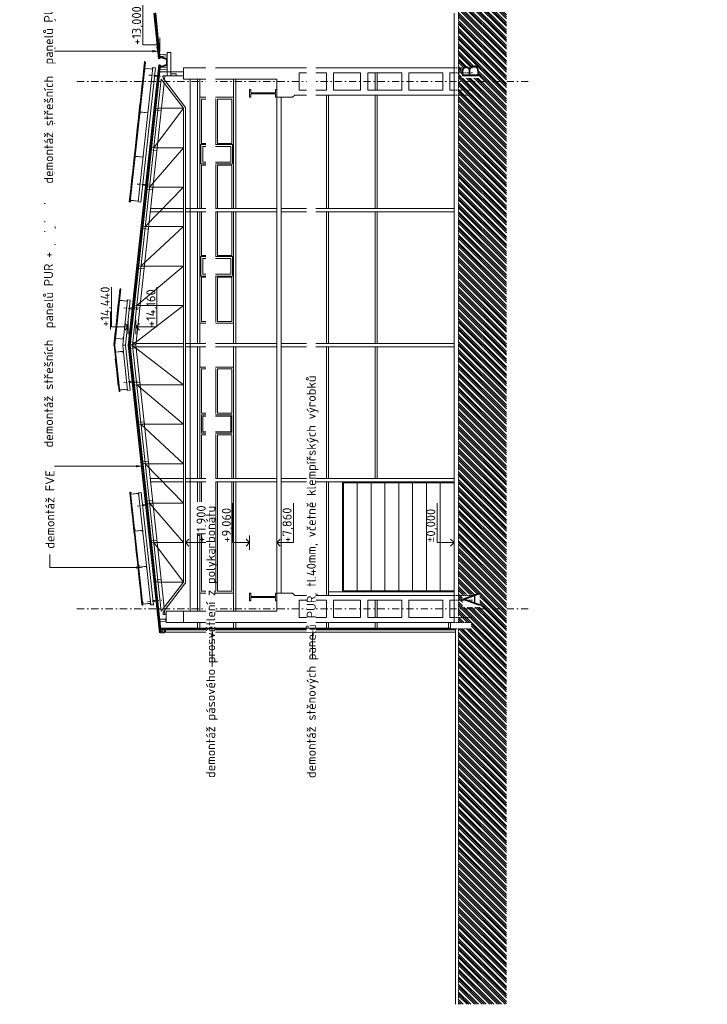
# Model space of a CAD drawing. Header units: millimetres. Extents: x -725694 to 4766210, y -2984614 to 2187451.
# Tile 66 of 256: x 232289 to 262774, y -17545 to 26142. Entities that reach past the tile are written whole.
import ezdxf
from ezdxf import colors
from ezdxf.entities.mleader import LeaderData, LeaderLine
from ezdxf.math import Vec2, Vec3

# ---------------------------------------------------------------- set-up
doc = ezdxf.new("R2010")
doc.units = ezdxf.units.MM
for name, pattern in [('CENTERX2', [101.6, 63.5, -12.7, 12.7, -12.7]), ('DASHDOT', [25.4, 12.7, -6.35, 0, -6.35]), ('HIDDEN', [9.525, 6.35, -3.175])]:
    doc.linetypes.add(name, pattern=pattern)
for name, color, linetype, lineweight in [('A99_N_txt-popis-200', 7, 'Continuous', 5), ('A99_N_txt-popis-50 @ 200', 7, 'Continuous', 9), ('A99_S_kce-demolice', 7, 'Continuous', 20), ('A99_S_kce-pohl', 7, 'Continuous', 5), ('A99_S_kce-rez-sil', 7, 'Continuous', 15), ('A99_S_kce-rez-ten', 7, 'Continuous', 9), ('A99_S_koty-200-vysk', 7, 'Continuous', 9), ('A99_S_osy', 7, 'CENTERX2', 5), ('A99_S_sraf', 7, 'Continuous', 9), ('A99_S_sraf @ 200', 7, 'Continuous', 9)]:
    doc.layers.add(name, color=color, linetype=linetype, lineweight=lineweight)
doc.styles.add('A99_popis', font='isocpeur.ttf')
doc.styles.add('ad_popis 100', font='isocpeur.ttf', dxfattribs={"height": 200})

msp = doc.modelspace()

# ---------------------------------------------------------------- hatches: boundary and pattern name
at = {"layer": 'A99_S_sraf', "lineweight": 0, "transparency": 33554562}
h = msp.add_hatch(dxfattribs=at)
h.set_pattern_fill('HONEY', color=256, scale=75)
h.set_pattern_definition([(272.86, (238707.569, 24126.536), (8.81053, -13.63988), [9.375, -18.75]), (32.86, (238707.569, 24126.536), (7.40722, 14.45009), [9.375, -18.75]), (332.86, (238707.569, 24126.536), (16.21775, 0.8102), [-18.75, 9.375])])
h.paths.add_polyline_path([(238830, 24114.9), (238828.7, 24415.8), (238514.2, 24506.9), (238518.5, 24464), (238791, 24385.1), (238791, 24145.2), (238525.3, 24068.3), (238520.7, 24025.3)])
at = {"layer": 'A99_S_sraf @ 200', "linetype": 'Continuous', "lineweight": 0}
h = msp.add_hatch(dxfattribs=at)
h.set_pattern_fill('ZEM_PUVODNI', color=256, scale=0.3, angle=180)
h.set_pattern_definition([(315, (32580, -1017000), (169.70563, 169.70563), []), (315, (32580, -1017084.85), (169.70563, 169.70563), []), (315, (32580, -1017169.7), (169.70563, 169.70563), [])])
h.paths.add_polyline_path([(251745, -17545), (251745, -5025), (251745, -890), (252300, -890), (252300, -600), (251745, -600), (251745, 83825), (253870, 83825), (253870, -17545)])

# ---------------------------------------------------------------- linework, layer by layer
at = {"layer": 'A99_S_kce-demolice', "lineweight": 13}
for p, q in [((238492.3, 24135.4), (237895.4, 18626.4)), ((238532.1, 24131.1), (237935.1, 18622.1)), ((237337.2, 13475.9), (237144.8, 11700)), ((237377, 13471.5), (237185, 11700)), ((237377, 13471.5), (237337.2, 13475.9)), ((237337.2, 9924.1), (237144.8, 11700)), ((237377, 9928.5), (237185, 11700)), ((237377, 9928.5), (237337.2, 9924.1)), ((237935.1, 4777.9), (237895.4, 4773.6)), ((238528, -1064.5), (237895.4, 4773.6)), ((238567.8, -1060.2), (237935.1, 4777.9))]:
    msp.add_line(p, q, dxfattribs=at)
at = {"layer": 'A99_S_kce-demolice', "lineweight": 5}
for p, q in [((237855.6, 18630.7), (237297.4, 13480.2)), ((237895.4, 18626.4), (237337.2, 13475.9)), ((237377, 13471.5), (237935.1, 18622.1)), ((237297.4, 13480.2), (237105, 11704.3)), ((237297.4, 9919.8), (237105, 11695.7)), ((237855.6, 4769.3), (237297.4, 9919.8)), ((238488.2, -1068.9), (237855.6, 4769.3))]:
    msp.add_line(p, q, dxfattribs=at)
at = {"layer": 'A99_S_kce-demolice', "lineweight": 9}
for p, q in [((237935.1, 18622.1), (237895.4, 18626.4)), ((237895.4, 4773.6), (237337.2, 9924.1)), ((237377, 9928.5), (237935.1, 4777.9))]:
    msp.add_line(p, q, dxfattribs=at)
at = {"layer": 'A99_S_kce-demolice', "lineweight": 5}
for points in [[(238483.2, 24414.5), (238443.4, 24410.5), (238242.4, 26420.5), (238282.2, 26424.5)], [(238443.4, 24410.5), (238256, 26285.1)], [(238492.3, 24135.4), (238452.6, 24139.7)], [(237895.4, 4773.6), (237855.6, 4769.3)], [(238694.8, -930), (238694.8, -930), (238929.8, -930), (251611.8, -930)], [(251611.8, -1030), (238694.8, -1030)]]:
    msp.add_lwpolyline(points, dxfattribs=at)
at = {"layer": 'A99_S_kce-demolice', "lineweight": 13}
for points in [[(238523, 24418.5), (238322, 26428.5), (238282.2, 26424.5), (238483.2, 24414.5), (238523, 24418.5)], [(238532.1, 24131.1), (238492.3, 24135.4)], [(238567.8, -1060.2), (238528, -1064.5)]]:
    msp.add_lwpolyline(points, dxfattribs=at)
at = {"layer": 'A99_S_kce-demolice', "lineweight": 5, "ltscale": 2}
for points in [[(237178.7, 5167.9), (237168.8, 5166.8), (237233.4, 4570.3), (237243.3, 4571.4)], [(237751, 165.4), (237207.5, 5181.1), (237177.6, 5177.9), (237721.2, 162.2)], [(237222.1, 5092.1), (237215.7, 5151.8), (237235.5, 5154), (237235, 5158.9), (237210.1, 5156.2), (237217.7, 5086.6), (237560.7, 5123.8), (237565, 5084), (237545.1, 5081.9), (237545.6, 5076.9), (237570.5, 5079.6), (237565.1, 5129.3), (237222.1, 5092.1)], [(238102.2, 173.3), (237562.4, 5154.2), (237681.7, 5167.1), (238221.5, 186.3)], [(237311.2, 3945.1), (237301.3, 3944), (237236.6, 4540.5), (237246.6, 4541.6)], [(237379.1, 3318.7), (237369.1, 3317.7), (237304.5, 3914.2), (237314.5, 3915.2)], [(237399.9, 3451.8), (237393.4, 3511.4), (237413.3, 3513.6), (237412.8, 3518.5), (237387.9, 3515.8), (237395.5, 3446.2), (237738.4, 3483.4), (237742.8, 3443.6), (237722.9, 3441.5), (237723.4, 3436.5), (237748.3, 3439.2), (237742.9, 3488.9), (237399.9, 3451.8)], [(237447, 2692.4), (237437, 2691.3), (237372.4, 3287.8), (237382.3, 3288.9)], [(237514.8, 2066.1), (237504.9, 2065), (237440.3, 2661.5), (237450.2, 2662.6)], [(237582.7, 1439.7), (237572.8, 1438.7), (237508.1, 2035.2), (237518.1, 2036.2)], [(237573.3, 1851.1), (237566.9, 1910.8), (237586.8, 1912.9), (237586.2, 1917.9), (237561.4, 1915.2), (237568.9, 1845.6), (237911.9, 1882.8), (237916.2, 1843), (237896.3, 1840.9), (237896.9, 1835.9), (237921.7, 1838.6), (237916.3, 1888.3), (237573.3, 1851.1)], [(237650.6, 813.4), (237640.6, 812.3), (237576, 1408.8), (237585.9, 1409.9)], [(237718.5, 187.1), (237708.5, 186), (237643.9, 782.5), (237653.8, 783.6)], [(237751.1, 210.7), (237744.6, 270.4), (237764.5, 272.5), (237764, 277.5), (237739.1, 274.8), (237746.7, 205.2), (238089.7, 242.4), (238094, 202.6), (238074.1, 200.5), (238074.6, 195.5), (238099.5, 198.2), (238094.1, 247.9), (237751.1, 210.7)]]:
    msp.add_lwpolyline(points, close=True, dxfattribs=at)
at = {"layer": 'A99_S_kce-demolice', "linetype": 'DASHDOT', "lineweight": 5, "ltscale": 8}
for points in [[(237495.7, 4564.4), (238127, 4632.8)], [(237955.9, 317.9), (238587.2, 386.3)]]:
    msp.add_lwpolyline(points, dxfattribs=at)
at = {"layer": 'A99_S_kce-demolice', "lineweight": 5}
for points in [[(237747.1, 4611.8), (237751.4, 4572), (237960.2, 4594.6), (237955.9, 4634.4)], [(238211.6, 325.4), (238207.3, 365.2), (238416, 387.8), (238420.4, 348.1)]]:
    msp.add_lwpolyline(points, close=True, dxfattribs=at)
at = {"layer": 'A99_S_kce-demolice', "lineweight": 9}
for points in [[(238549.3, -890), (238549.3, -850)], [(241775, -850), (241775, -890)], [(238694.8, -1030), (238694.8, -1030), (238694.8, -1065), (238609.8, -1085), (238526.4, -1067.1), (238522.3, -1029.9)], [(238549.3, -890), (240275, -890)], [(238694.8, -930), (238694.8, -930), (238694.8, -895), (238554.9, -895)], [(238558.7, -930.5), (238554.9, -895)], [(238689.8, -1029), (238689.8, -931)], [(238689.8, -950), (238749.8, -950), (238749.8, -980)], [(238689.8, -1010), (238749.8, -1010), (238749.8, -980)], [(238694.8, -1030), (238694.8, -930)], [(241775, -890), (251395, -890)]]:
    msp.add_lwpolyline(points, dxfattribs=at)
for centre, start, end in [((238661.4, -979.9), 59.77113, 180.14291), ((238661.4, -980.1), 179.85709, 300.22887)]:
    msp.add_arc(centre, 56.5, start, end, dxfattribs=at)
at = {"layer": 'A99_S_kce-pohl'}
for p, q in [((239545, 23825), (238498.9, 23825)), ((239545, 23650), (238651.1, 23650)), ((238651.1, 23650), (238651.1, 23551.1)), ((238730.9, 23650), (238711.5, 23471.6)), ((239545, 24000), (251545, 24000)), ((239545, 23500), (239545, 24000)), ((244685, 23780), (245885, 23780)), ((244685, 23780), (244685, 23020)), ((245885, 23780), (245885, 23020)), ((246205, 23780), (247405, 23780)), ((246205, 23780), (246205, 23020)), ((247405, 23780), (247405, 23020)), ((247725, 23780), (249225, 23780)), ((247725, 23780), (247725, 23020)), ((248045, 23020), (248045, 23780)), ((248145, 23020), (248145, 23780)), ((249225, 23780), (249225, 23020)), ((249545, 23780), (251045, 23780)), ((249545, 23780), (249545, 23020)), ((251045, 23780), (251045, 23020)), ((251365, 23780), (251545, 23780)), ((251365, 23780), (251365, 23020)), ((238564.3, 23500), (237285.6, 11700)), ((238695.9, 23327.1), (237435.9, 11700)), ((239545, 22210.8), (238564.3, 23500)), ((239645, 22244.5), (238651.1, 23551.1)), ((239545, 23500), (243685, 23500)), ((239845, -100), (239845, 23500)), ((240175, 23500), (240175, 17760)), ((240275, 23500), (240275, 17760)), ((241775, 23500), (241775, 17760)), ((241875, 23500), (241875, 17760)), ((243685, 22700), (243685, 23500)), ((244385, 22700), (244485, 22800)), ((244485, 22800), (251545, 22800)), ((244685, 23020), (245885, 23020)), ((245885, 22800), (245885, 17760)), ((245985, 22800), (245985, 17760)), ((246205, 23020), (247405, 23020)), ((247725, 23020), (249225, 23020)), ((248045, 22800), (248045, 17760)), ((248145, 22800), (248145, 17760)), ((249545, 23020), (251045, 23020)), ((251365, 23020), (251545, 23020)), ((240275, 22700), (241775, 22700)), ((240275, 17760), (240275, 22700)), ((240355, 22620), (240985, 22620)), ((240355, 20652.5), (240355, 22620)), ((240985, 20652.5), (240985, 22620)), ((241065, 22620), (241695, 22620)), ((241065, 20652.5), (241065, 22620)), ((241695, 22620), (241695, 20652.5)), ((241775, 22700), (241775, 17760)), ((243685, 22700), (244385, 22700)), ((243685, 22700), (243685, 700)), ((243885, 22700), (243885, 700)), ((238235, 20460.8), (239545, 22210.8)), ((238424.6, 22210.8), (239545, 22210.8)), ((239545, 1189.2), (239545, 22210.8)), ((239645, 1155.5), (239645, 22244.5)), ((240985, 20652.5), (240355, 20652.5)), ((241695, 20652.5), (241065, 20652.5)), ((238045.3, 18710.8), (239545, 20460.8)), ((238235, 20460.8), (239545, 20460.8)), ((240355, 17760), (240355, 19692.5)), ((240985, 19692.5), (240355, 19692.5)), ((240985, 17760), (240985, 19692.5)), ((241065, 17760), (241065, 19692.5)), ((241695, 19692.5), (241065, 19692.5)), ((241695, 19692.5), (241695, 17760)), ((237855.7, 16960.8), (239545, 18710.8)), ((238045.3, 18710.8), (239545, 18710.8)), ((238076.3, 17610), (239545, 17610)), ((238092.6, 17760), (239545, 17760)), ((239645, 17760), (243685, 17760)), ((239645, 17610), (243685, 17610)), ((240175, 17610), (240175, 11775)), ((240275, 17610), (240275, 11775)), ((240275, 12670), (240275, 17610)), ((240355, 17610), (240355, 15677.5)), ((240985, 17610), (240985, 15677.5)), ((241065, 17610), (241065, 15677.5)), ((241695, 15677.5), (241695, 17610)), ((241775, 17610), (241775, 11775)), ((241775, 17610), (241775, 12670)), ((241875, 17610), (241875, 11775)), ((243885, 17760), (251545, 17760)), ((243885, 17610), (251545, 17610)), ((245885, 17610), (245885, 11775)), ((245985, 17610), (245985, 11775)), ((248045, 17610), (248045, 11775)), ((248145, 17610), (248145, 11775)), ((237666, 15210.8), (239545, 16960.8)), ((237855.7, 16960.8), (239545, 16960.8)), ((240985, 15677.5), (240355, 15677.5)), ((241695, 15677.5), (241065, 15677.5)), ((237476.4, 13460.8), (239545, 15210.8)), ((237666, 15210.8), (239545, 15210.8)), ((240355, 14717.5), (240355, 12750)), ((240985, 14717.5), (240355, 14717.5)), ((240985, 14717.5), (240985, 12750)), ((241065, 14717.5), (241065, 12750)), ((241695, 14717.5), (241065, 14717.5)), ((241695, 12750), (241695, 14717.5)), ((237286.8, 11710.8), (239545, 13460.8)), ((237476.4, 13460.8), (239545, 13460.8)), ((241775, 12670), (240275, 12670)), ((240355, 12750), (240985, 12750)), ((241065, 12750), (241695, 12750)), ((238564.3, -100), (237285.6, 11700)), ((237286.8, 11689.2), (239545, 9939.2)), ((238695.9, 72.9), (237435.9, 11700)), ((237444, 11775), (239545, 11775)), ((237444, 11625), (239545, 11625)), ((239645, 11775), (243685, 11775)), ((239645, 11625), (243685, 11625)), ((240175, 11625), (240175, 5790)), ((240275, 11625), (240275, 5790)), ((241775, 11625), (241775, 5790)), ((241875, 11625), (241875, 5790)), ((243885, 11775), (251545, 11775)), ((243885, 11625), (251545, 11625)), ((245885, 11625), (245885, 5790)), ((245985, 11625), (245985, 5790)), ((248045, 11625), (248045, 5790)), ((248145, 11625), (248145, 5790)), ((240275, 10730), (241775, 10730)), ((240275, 5790), (240275, 10730)), ((240355, 10650), (240985, 10650)), ((240355, 8682.5), (240355, 10650)), ((240985, 8682.5), (240985, 10650)), ((241065, 10650), (241695, 10650)), ((241065, 8682.5), (241065, 10650)), ((241695, 10650), (241695, 8682.5)), ((241775, 10730), (241775, 5790)), ((237476.4, 9939.2), (239545, 9939.2)), ((237476.4, 9939.2), (239545, 8189.2)), ((240985, 8682.5), (240355, 8682.5)), ((240355, 7802.5), (240355, 8602.5)), ((241695, 8602.5), (240355, 8602.5)), ((241695, 8682.5), (241065, 8682.5)), ((241695, 8602.5), (241695, 7802.5)), ((237666, 8189.2), (239545, 8189.2)), ((237666, 8189.2), (239545, 6439.2)), ((241695, 7802.5), (240355, 7802.5)), ((240355, 5790), (240355, 7722.5)), ((240985, 7722.5), (240355, 7722.5)), ((240985, 5790), (240985, 7722.5)), ((241065, 5790), (241065, 7722.5)), ((241695, 7722.5), (241065, 7722.5)), ((241695, 7722.5), (241695, 5790)), ((237855.7, 6439.2), (239545, 6439.2)), ((237855.7, 6439.2), (239545, 4689.2)), ((238076.3, 5790), (239545, 5790)), ((239645, 5790), (243685, 5790)), ((243885, 5790), (251545, 5790)), ((238092.6, 5640), (239545, 5640)), ((239645, 5640), (243685, 5640)), ((240175, 5640), (240175, 4753.4)), ((240275, 5640), (240275, 4753.4)), ((240275, 4753.4), (240275, 5640)), ((240355, 4753.4), (240355, 5640)), ((240985, 5640), (240985, 780)), ((241065, 5640), (241065, 780)), ((241695, 5640), (241695, 780)), ((241695, 3707.5), (241695, 5640)), ((241775, 5640), (241775, -100)), ((241775, 5640), (241775, 700)), ((241875, 5640), (241875, -100)), ((243885, 5640), (251545, 5640)), ((245885, 5640), (245885, 600)), ((245985, 5640), (245985, 600)), ((246595, 5640), (246595, 750)), ((246595, 5640), (251545, 5640)), ((246645, 5590), (246645, 800)), ((246645, 5590), (251545, 5590)), ((247257.5, 5590), (247257.5, 800)), ((247870, 5590), (247870, 800)), ((248482.5, 5590), (248482.5, 800)), ((249095, 5590), (249095, 800)), ((249707.5, 5590), (249707.5, 800)), ((250320, 5590), (250320, 800)), ((250932.5, 5590), (250932.5, 800)), ((238045.3, 4689.2), (239545, 4689.2)), ((238045.3, 4689.2), (239545, 2939.2)), ((240175, 3294.9), (240175, -100)), ((240275, 3294.9), (240275, -100)), ((240275, 700), (240275, 3294.9)), ((240355, 780), (240355, 3294.9)), ((238235, 2939.2), (239545, 2939.2)), ((238235, 2939.2), (239545, 1189.2)), ((240355, 2747.5), (240355, 780)), ((241695, 780), (241695, 2747.5)), ((238424.6, 1189.2), (239545, 1189.2)), ((239545, 1189.2), (238564.3, -100)), ((239545, 1189.2), (238564.3, -100)), ((239645, 1155.5), (238651.1, -151.1)), ((241775, 700), (240275, 700)), ((240355, 780), (240985, 780)), ((241065, 780), (241695, 780)), ((243685, 700), (243685, -100)), ((243685, 700), (244385, 700)), ((244385, 700), (244485, 600)), ((244485, 600), (251545, 600)), ((245985, 750), (251545, 750)), ((246595, 750), (251545, 750)), ((246645, 800), (251545, 800)), ((244685, 380), (245885, 380)), ((244685, -380), (244685, 380)), ((245885, -380), (245885, 380)), ((246205, 380), (247405, 380)), ((246205, -380), (246205, 380)), ((247405, -380), (247405, 380)), ((247725, 380), (249225, 380)), ((247725, -380), (247725, 380)), ((248045, -380), (248045, 380)), ((248145, -380), (248145, 380)), ((249225, -380), (249225, 380)), ((249545, 380), (251045, 380)), ((249545, -380), (249545, 380)), ((251045, -380), (251045, 380)), ((251365, -380), (251365, 380)), ((238651.1, -250), (238651.1, -151.1)), ((238779.8, -250), (238651.1, -250)), ((238730.9, -250), (238711.5, -71.6)), ((239545, -100), (243685, -100)), ((244685, -380), (245885, -380)), ((246205, -380), (247405, -380)), ((247725, -380), (249225, -380)), ((249545, -380), (251045, -380)), ((251365, -380), (251545, -380)), ((238779.8, -450), (238501.7, -450)), ((239545, -600), (251395, -600))]:
    msp.add_line(p, q, dxfattribs=at)
for points in [[(238830, 24690), (238990, 24690), (238985, 23650), (238825, 23650)], [(241725, 19742.5), (241725, 20602.5), (240325, 20602.5), (240325, 19742.5)], [(241645, 19822.5), (241645, 20522.5), (240405, 20522.5), (240405, 19822.5)], [(241725, 15627.5), (241725, 14767.5), (240325, 14767.5), (240325, 15627.5)], [(241645, 15547.5), (241645, 14847.5), (240405, 14847.5), (240405, 15547.5)], [(241645, 7852.5), (241645, 8552.5), (240405, 8552.5), (240405, 7852.5)]]:
    msp.add_lwpolyline(points, close=True, dxfattribs=at)
at = {"layer": 'A99_S_kce-rez-sil'}
for p, q in [((242485, 22700), (242485, 23050)), ((242485, 23050), (242535, 23050)), ((242535, 23050), (242535, 22900)), ((242535, 22900), (243635, 22900)), ((242535, 22700), (242535, 22850)), ((242535, 22850), (243635, 22850)), ((243685, 23050), (243635, 23050)), ((243635, 23050), (243635, 22900)), ((243635, 22700), (243635, 22850)), ((243685, 22700), (243685, 23050)), ((242485, 22700), (242535, 22700)), ((243685, 22700), (243635, 22700)), ((242485, 700), (242485, 350)), ((242485, 700), (242535, 700)), ((242535, 700), (242535, 550)), ((242535, 550), (243635, 550)), ((242535, 500), (243635, 500)), ((242535, 350), (242535, 500)), ((243685, 700), (243635, 700)), ((243635, 700), (243635, 550)), ((243635, 350), (243635, 500)), ((243685, 700), (243685, 350)), ((242485, 350), (242535, 350)), ((243685, 350), (243635, 350)), ((251545, -600), (251395, -600)), ((251395, -600), (251395, -850))]:
    msp.add_line(p, q, dxfattribs=at)
at = {"layer": 'A99_S_kce-rez-sil', "lineweight": 9}
msp.add_line((251365, 380), (251545, 380), dxfattribs=at)
at = {"layer": 'A99_S_kce-rez-sil', "linetype": 'Continuous', "lineweight": 13}
for points in [[(238514.6, 24503.1), (238506.6, 24582.7), (238825, 24614.5), (238833, 24534.9)], [(238511.9, 23944.7), (238521.9, 24036.6), (238830, 24003.2), (238820, 23911.3)], [(238985, 23650), (239230, 23650), (239230, 23745), (238985, 23745)]]:
    msp.add_lwpolyline(points, close=True, dxfattribs=at)
at = {"layer": 'A99_S_kce-rez-sil', "linetype": 'Continuous', "lineweight": 5}
for points in [[(238514.2, 24506.9), (238830, 24415.4), (238830, 24114.9), (238520.7, 24025.3)], [(238525.3, 24068.3), (238791, 24145.2), (238791, 24385.1), (238518.5, 24464)]]:
    msp.add_lwpolyline(points, dxfattribs=at)
at = {"layer": 'A99_S_kce-rez-sil', "color": 7, "linetype": 'HIDDEN', "lineweight": 5, "ltscale": 10}
for points in [[(251545, 23020), (252415, 23020)], [(251545, 22800), (252415, 22800)], [(251545, -380), (252415, -380)], [(251545, -600), (252300, -600)], [(251545, -600), (252300, -600)], [(251611.8, -890), (252300, -890)]]:
    msp.add_lwpolyline(points, dxfattribs=at)
at = {"layer": 'A99_S_kce-rez-sil'}
for points in [[(238314.4, 22122.1), (238563, 22095.2), (238573.7, 22194.6), (238325.2, 22221.5)], [(238124.8, 20372.1), (238373.3, 20345.2), (238384.1, 20444.6), (238135.5, 20471.5)], [(237935.1, 18622.1), (238183.7, 18595.2), (238194.4, 18694.6), (237945.9, 18721.5)], [(237745.5, 16872.1), (237994, 16845.2), (238004.8, 16944.6), (237756.3, 16971.5)], [(237555.8, 15122.1), (237804.4, 15095.2), (237815.2, 15194.6), (237566.6, 15221.5)], [(237366.2, 13372.1), (237614.7, 13345.2), (237625.5, 13444.6), (237377, 13471.5)], [(237190.4, 11749.7), (237438.9, 11722.8), (237449.7, 11822.2), (237201.2, 11849.1)], [(237190.4, 11650.3), (237438.9, 11677.2), (237449.7, 11577.8), (237201.2, 11550.9)], [(237366.2, 10027.9), (237614.7, 10054.8), (237625.5, 9955.4), (237377, 9928.5)], [(237555.8, 8277.9), (237804.4, 8304.8), (237815.2, 8205.4), (237566.6, 8178.5)], [(237745.5, 6527.9), (237994, 6554.8), (238004.8, 6455.4), (237756.3, 6428.5)], [(237935.1, 4777.9), (238183.7, 4804.8), (238194.4, 4705.4), (237945.9, 4678.5)], [(238124.8, 3027.9), (238373.3, 3054.8), (238384.1, 2955.4), (238135.5, 2928.5)], [(238314.4, 1277.9), (238563, 1304.8), (238573.7, 1205.4), (238325.2, 1178.5)], [(238504.1, -472.1), (238752.6, -445.2), (238763.4, -544.6), (238514.8, -571.5)], [(240175, -850), (240175, -600), (240275, -600), (240275, -850)], [(241775, -850), (241775, -600), (241875, -600), (241875, -850)], [(245885, -850), (245885, -600), (245985, -600), (245985, -850)], [(248045, -850), (248045, -600), (248145, -600), (248145, -850)], [(251295, -850), (251295, -600), (251395, -600), (251395, -850)]]:
    msp.add_lwpolyline(points, close=True, dxfattribs=at)
for points in [[(238779.8, -600), (238779.8, -100)], [(239545, -100), (238779.8, -100)], [(239545, -100), (239545, -600)], [(239545, -600), (238779.8, -600)], [(251395, -850), (251395, -890), (251611.8, -890)]]:
    msp.add_lwpolyline(points, dxfattribs=at)
at = {"layer": 'A99_S_kce-rez-ten', "linetype": 'HIDDEN', "lineweight": 5, "ltscale": 10}
for p, q in [((251745, -600), (251745, 83825)), ((251745, -17545), (251745, -890))]:
    msp.add_line(p, q, dxfattribs=at)
at = {"layer": 'A99_S_kce-rez-ten', "lineweight": 13}
msp.add_line((251545, -600), (251545, 26430), dxfattribs=at)
at = {"layer": 'A99_S_kce-rez-ten'}
for p, q in [((251611.8, -890), (251611.8, -17545)), ((251611.8, -930), (251611.8, -1567))]:
    msp.add_line(p, q, dxfattribs=at)
at = {"layer": 'A99_S_koty-200-vysk', "ltscale": 2}
for p, q in [((237752.7, 25026.4), (237752.7, 26783)), ((238501.7, 24709.1), (238501.7, 25343.7)), ((238501.7, 25026.4), (238351.7, 25176)), ((238501.7, 25026.4), (238351.7, 24876.9)), ((238368.8, 12512.5), (238368.8, 14269.1)), ((237444.6, 12195.2), (237444.6, 12829.8)), ((237444.6, 12512.5), (237594.5, 12662.1)), ((237444.6, 12512.5), (238368.8, 12512.5)), ((237444.6, 12512.5), (237594.5, 12363)), ((240622.8, 2939.2), (240622.8, 4695.8)), ((241736, 2939.2), (241736, 4695.8)), ((244434, 2939.2), (244434, 4695.8)), ((250796, 2939.2), (250796, 4695.8)), ((239645, 2939.2), (239794.9, 3088.8)), ((242485, 2939.2), (242335.1, 3088.8)), ((242485, 2621.9), (242485, 3256.5)), ((243685, 2621.9), (243685, 3256.5)), ((243685, 2939.2), (243834.9, 3088.8)), ((251545, 2939.2), (251395.1, 3088.8)), ((239645, 2939.2), (240622.8, 2939.2)), ((239645, 2939.2), (239794.9, 2789.7)), ((242485, 2939.2), (241736, 2939.2)), ((242485, 2939.2), (242335.1, 2789.7)), ((243685, 2939.2), (244434, 2939.2)), ((243685, 2939.2), (243834.9, 2789.7)), ((251545, 2939.2), (250796, 2939.2)), ((251545, 2939.2), (251395.1, 2789.7))]:
    msp.add_line(p, q, dxfattribs=at)
at = {"layer": 'A99_S_osy', "linetype": 'DASHDOT', "lineweight": 5, "ltscale": 25}
for points in [[(254834.8, 23400), (234814.8, 23400)], [(254834.8, 0), (234814.8, 0)]]:
    msp.add_lwpolyline(points, dxfattribs=at)

# ---------------------------------------------------------------- texts
at = {"layer": 'A99_S_koty-200-vysk', "style": 'A99_popis'}
msp.add_text('+13,000', height=400, rotation=90, dxfattribs=at).set_placement((237670, 25025))
at = {"layer": 'A99_S_koty-200-vysk', "ltscale": 2, "style": 'A99_popis'}
for s, p in [('+14,160', (238305, 12505)), ('+11,900 ', (240533.1, 2939.2)), ('%%P0,000', (250713.4, 2935)), ('+9,060', (241653.4, 2940)), ('+7,860', (244344.3, 2939.2))]:
    msp.add_text(s, height=400, rotation=90, dxfattribs=at).set_placement(p)

# ---------------------------------------------------------------- leaders
at = {"layer": 'A99_N_txt-popis-50 @ 200', "lineweight": 9}
ml = msp.add_multileader_mtext('Standard', dxfattribs=at)
ml.set_content('\\A1;{\\C256;výměna stávajících sekčních vrat za nová  }', color=1, style='A99_popis')
ml.set_leader_properties(color=256, linetype='ByLayer', lineweight=-1)
ml.build(insert=Vec2(0, 0))
ml.multileader.update_dxf_attribs({"dogleg_length": 6.4, "arrow_head_size": 200, "scale": 200})
ctx = ml.context
ctx.base_point, ctx.scale, ctx.char_height, ctx.arrow_head_size, ctx.landing_gap_size, ctx.plane_origin = Vec3(2700, 5010), 200, 400, 200, 400, Vec3(2512.5, -3085)
notes = []
notes.append((ctx, [(0, (1, 1, 0), (1420, 5010), (1, 0), 1280, [(0, [(-175, 5010)], 0, [])])]))
ctx.mtext.insert, ctx.mtext.width, ctx.mtext.flow_direction = Vec3(3100, 5210.2), 5995, 5
for ctx, leaders in notes:
    for number, flags, end, landing, length, lines in leaders:
        leader = LeaderData()
        leader.index, (leader.has_last_leader_line, leader.has_dogleg_vector, leader.attachment_direction) = number, flags
        leader.last_leader_point, leader.dogleg_vector, leader.dogleg_length = Vec3(end), Vec3(landing), length
        for number, points, colour, breaks in lines:
            line = LeaderLine()
            line.index, line.vertices, line.color, line.breaks = number, Vec3.list(points), colors.encode_raw_color(colour), breaks
            leader.lines.append(line)
        ctx.leaders.append(leader)

# ---------------------------------------------------------------- next in the draw order: texts
at = {"layer": 'A99_N_txt-popis-200', "color": 1, "lineweight": 0, "char_height": 750, "attachment_point": 1, "rotation": 90, "style": 'ad_popis 100', "bg_fill": 3, "box_fill_scale": 1, "bg_fill_color": 256, "bg_fill_transparency": 0}
for s, insert, width in [('B', (251891.5, 23550), 465), ('A', (251935, 90), 535)]:
    msp.add_mtext(s, dxfattribs=dict(at, insert=insert, width=width))

# ---------------------------------------------------------------- next in the draw order: leaders
at = {"layer": 'A99_N_txt-popis-50 @ 200', "lineweight": 9}
ml = msp.add_multileader_mtext('Standard', dxfattribs=at)
ml.set_content('\\A1;{\\C256;demontáž střešních  panelů PUR + polykarbonát, tl.40mm, včetně klempířských výrobků}', color=1, style='A99_popis')
ml.set_leader_properties(color=256, linetype='ByLayer', lineweight=-1)
ml.build(insert=Vec2(0, 0))
ml.multileader.update_dxf_attribs({"dogleg_length": 1, "arrow_head_size": 300, "scale": 200})
ctx = ml.context
ctx.base_point, ctx.scale, ctx.char_height, ctx.arrow_head_size, ctx.landing_gap_size, ctx.plane_origin, ctx.plane_x_axis, ctx.plane_y_axis = Vec3(233630, 6914.7), 200, 400, 300, 250, Vec3(239436, 10074.7), Vec3(0, 1), Vec3(-1, 0)
notes = []
notes.append((ctx, [(0, (1, 1, 0), (233630, 6329.7), (0, 1), 585, [(0, [(237740, 6329.7)], 0, [])])]))
ctx.mtext.insert, ctx.mtext.text_direction, ctx.mtext.rotation, ctx.mtext.width, ctx.mtext.flow_direction = Vec3(233370, 7164.7), Vec3(0, 1), 1.5707963, 10901.433, 5
ctx.mtext.has_bg_fill, ctx.mtext.bg_color, ctx.mtext.bg_scale_factor, ctx.mtext.bg_transparency, ctx.mtext.use_window_bg_color = 1, -1073741824, 1, 0, 1
ml = msp.add_multileader_mtext('Standard', dxfattribs=at)
ml.set_content('\\A1;{\\C256;demontáž pásového prosvětlení z polykarbonátu}', color=1, style='A99_popis')
ml.set_leader_properties(color=256, linetype='ByLayer', lineweight=-1)
ml.build(insert=Vec2(0, 0))
ml.multileader.update_dxf_attribs({"dogleg_length": 1, "arrow_head_size": 300, "scale": 200})
ctx = ml.context
ctx.base_point, ctx.scale, ctx.char_height, ctx.arrow_head_size, ctx.landing_gap_size, ctx.plane_origin, ctx.plane_x_axis, ctx.plane_y_axis = Vec3(240815.8, -7752.7), 200, 400, 300, 250, Vec3(246621.8, -5400), Vec3(0, 1), Vec3(-1, 0)
notes.append((ctx, [(1, (1, 1, 0), (240815.8, -1987.7), (0, -1), 585, [(0, [(240830.8, -885)], 0, [])])]))
ctx.mtext.insert, ctx.mtext.text_direction, ctx.mtext.rotation, ctx.mtext.width, ctx.mtext.flow_direction = Vec3(240555.8, -7502.7), Vec3(0, 1), 1.5707963, 5217.251, 5
ctx.mtext.has_bg_fill, ctx.mtext.bg_color, ctx.mtext.bg_scale_factor, ctx.mtext.bg_transparency, ctx.mtext.use_window_bg_color = 1, -1073741824, 1, 0, 1
ml = msp.add_multileader_mtext('Standard', dxfattribs=at)
ml.set_content('\\A1;{\\C256;demontáž stěnových panelů PUR, tl.40mm, včetně klempířských výrobků}', color=1, style='A99_popis')
ml.set_leader_properties(color=256, linetype='ByLayer', lineweight=-1)
ml.build(insert=Vec2(0, 0))
ml.multileader.update_dxf_attribs({"dogleg_length": 1, "arrow_head_size": 300, "scale": 200})
ctx = ml.context
ctx.base_point, ctx.scale, ctx.char_height, ctx.arrow_head_size, ctx.landing_gap_size, ctx.plane_origin, ctx.plane_x_axis, ctx.plane_y_axis = Vec3(245275.8, -7756.6), 200, 400, 300, 250, Vec3(251081.8, -5400), Vec3(0, 1), Vec3(-1, 0)
notes.append((ctx, [(1, (1, 1, 0), (245275.8, -1631.6), (0, -1), 585, [(0, [(245290.8, -885)], 0, [])])]))
ctx.mtext.insert, ctx.mtext.text_direction, ctx.mtext.rotation, ctx.mtext.width, ctx.mtext.flow_direction = Vec3(245015.8, -7506.6), Vec3(0, 1), 1.5707963, 5217.251, 5
ctx.mtext.has_bg_fill, ctx.mtext.bg_color, ctx.mtext.bg_scale_factor, ctx.mtext.bg_transparency, ctx.mtext.use_window_bg_color = 1, -1073741824, 1, 0, 1
for ctx, leaders in notes:
    for number, flags, end, landing, length, lines in leaders:
        leader = LeaderData()
        leader.index, (leader.has_last_leader_line, leader.has_dogleg_vector, leader.attachment_direction) = number, flags
        leader.last_leader_point, leader.dogleg_vector, leader.dogleg_length = Vec3(end), Vec3(landing), length
        for number, points, colour, breaks in lines:
            line = LeaderLine()
            line.index, line.vertices, line.color, line.breaks = number, Vec3.list(points), colors.encode_raw_color(colour), breaks
            leader.lines.append(line)
        ctx.leaders.append(leader)

# ---------------------------------------------------------------- next in the draw order: linework, layer by layer
at = {"layer": 'A99_S_kce-demolice', "lineweight": 5}
msp.add_line((238452.6, 24139.7), (237855.6, 18630.7), dxfattribs=at)
for points in [[(237895.4, 18626.4), (237855.6, 18630.7)], [(237337.2, 13475.9), (237297.4, 13480.2)], [(237337.2, 9924.1), (237297.4, 9919.8)], [(241775, -850), (240275, -850)], [(240275, -870), (241775, -870)], [(240275, -890), (241775, -890)]]:
    msp.add_lwpolyline(points, dxfattribs=at)
at = {"layer": 'A99_S_kce-demolice', "lineweight": 5, "ltscale": 2}
for points in [[(237202.2, 18123.9), (237195.7, 18064.3), (237215.6, 18062.1), (237215.1, 18057.2), (237190.2, 18059.8), (237197.8, 18129.4), (237540.7, 18092.3), (237545.1, 18132), (237525.2, 18134.2), (237525.7, 18139.2), (237550.6, 18136.5), (237545.2, 18086.8), (237202.2, 18123.9)], [(236771.7, 14197.5), (236501.8, 11707), (236472, 11710.3), (236741.8, 14200.7)], [(236739.7, 14180.8), (236729.7, 14181.9), (236665.1, 13585.4), (236675, 13584.3)], [(236671.8, 13554.5), (236661.9, 13555.6), (236597.2, 12959), (236607.2, 12958)], [(236721.1, 13684.9), (236714.7, 13625.3), (236734.6, 13623.1), (236734, 13618.1), (236709.2, 13620.8), (236716.7, 13690.4), (237059.7, 13653.3), (237064, 13693), (237044.1, 13695.2), (237044.7, 13700.2), (237069.5, 13697.5), (237064.1, 13647.7), (236721.1, 13684.9)], [(237071.1, 13712.4), (236854.6, 11714.1), (236973.9, 11701.1), (237190.4, 13699.4)], [(236603.9, 12928.1), (236594, 12929.2), (236529.3, 12332.7), (236539.3, 12331.6)], [(236471.4, 11705.3), (236461.5, 11706.4), (236526.1, 12302.9), (236536.1, 12301.8)], [(236539.1, 12004.8), (236532.6, 11945.1), (236552.5, 11942.9), (236552, 11938), (236527.1, 11940.7), (236534.6, 12010.3), (236877.6, 11973.1), (236881.9, 12012.9), (236862.1, 12015), (236862.6, 12020), (236887.5, 12017.3), (236882.1, 11967.6), (236539.1, 12004.8)], [(236723.2, 9649.9), (236501.8, 11693), (236472, 11689.7), (236693.4, 9646.7)], [(236539.1, 11395.2), (236532.6, 11454.9), (236552.5, 11457.1), (236552, 11462), (236527.1, 11459.3), (236534.6, 11389.7), (236877.6, 11426.9), (236881.9, 11387.1), (236862.1, 11385), (236862.6, 11380), (236887.5, 11382.7), (236882.1, 11432.4), (236539.1, 11395.2)], [(237071.1, 9687.6), (236854.6, 11685.9), (236973.9, 11698.9), (237190.4, 9700.6)], [(236536.1, 11098.2), (236526.1, 11097.1), (236590.8, 10500.6), (236600.7, 10501.7)], [(236668.6, 9875.4), (236658.6, 9874.3), (236594, 10470.8), (236603.9, 10471.9)], [(236721.1, 9715.1), (236714.7, 9774.7), (236734.6, 9776.9), (236734, 9781.9), (236709.2, 9779.2), (236716.7, 9709.6), (237059.7, 9746.7), (237064, 9707), (237044.1, 9704.8), (237044.7, 9699.8), (237069.5, 9702.5), (237064.1, 9752.3), (236721.1, 9715.1)]]:
    msp.add_lwpolyline(points, close=True, dxfattribs=at)
at = {"layer": 'A99_S_kce-demolice', "linetype": 'DASHDOT', "lineweight": 5, "ltscale": 8}
for points in [[(236902.2, 13358.5), (237533.5, 13290.1)], [(236902.2, 10041.5), (237533.5, 10109.9)]]:
    msp.add_lwpolyline(points, dxfattribs=at)
at = {"layer": 'A99_S_kce-demolice', "lineweight": 5}
for points in [[(237153.5, 13311.2), (237157.9, 13350.9), (237366.6, 13328.3), (237362.3, 13288.5)], [(237153.5, 10088.8), (237157.9, 10049.1), (237366.6, 10071.7), (237362.3, 10111.5)]]:
    msp.add_lwpolyline(points, close=True, dxfattribs=at)
at = {"layer": 'A99_S_kce-demolice', "lineweight": 9}
for points in [[(238549.3, -850), (240275, -850)], [(240275, -850), (240275, -890)], [(241775, -850), (251395, -850)]]:
    msp.add_lwpolyline(points, dxfattribs=at)
at = {"layer": 'A99_S_kce-rez-sil', "color": 7, "linetype": 'HIDDEN', "lineweight": 5, "ltscale": 10}
for points in [[(251545, 24000), (252415, 24000)], [(251545, 23780), (252415, 23780)], [(251545, 600), (252415, 600)], [(251545, 380), (252415, 380)]]:
    msp.add_lwpolyline(points, dxfattribs=at)
at = {"layer": 'A99_S_koty-200-vysk', "ltscale": 2}
for p, q in [((238501.7, 25026.4), (237752.7, 25026.4)), ((236356, 12512.5), (236356, 14269.1)), ((236315, 12400.8), (236315, 13200.8)), ((237105, 12195.2), (237105, 12829.8)), ((237105, 12512.5), (236356, 12512.5)), ((237105, 12512.5), (236955.1, 12662.1)), ((237105, 12512.5), (236955.1, 12363))]:
    msp.add_line(p, q, dxfattribs=at)

# ---------------------------------------------------------------- next in the draw order: texts
at = {"layer": 'A99_S_koty-200-vysk', "ltscale": 2, "style": 'A99_popis'}
msp.add_text('+14,440', height=400, rotation=90, dxfattribs=at).set_placement((236273.4, 12513.3))

# ---------------------------------------------------------------- next in the draw order: leaders
at = {"layer": 'A99_N_txt-popis-50 @ 200', "lineweight": 9}
ml = msp.add_multileader_mtext('Standard', dxfattribs=at)
ml.set_content('\\A1;{\\C256;demontáž střešních  panelů PUR, tl.40mm, včetně klempířských výrobků}', color=1, style='A99_popis')
ml.set_leader_properties(color=256, linetype='ByLayer', lineweight=-1)
ml.build(insert=Vec2(0, 0))
ml.multileader.update_dxf_attribs({"dogleg_length": 1, "arrow_head_size": 300, "scale": 200})
ctx = ml.context
ctx.base_point, ctx.scale, ctx.char_height, ctx.arrow_head_size, ctx.landing_gap_size, ctx.plane_origin, ctx.plane_x_axis, ctx.plane_y_axis = Vec3(233630, 18617.8), 200, 400, 300, 250, Vec3(239436, 21777.8), Vec3(0, 1), Vec3(-1, 0)
notes = []
notes.append((ctx, [(1, (1, 1, 0), (233630, 24742.8), (0, -1), 585, [(0, [(238476.8, 24742.8)], 0, [])])]))
ctx.mtext.insert, ctx.mtext.text_direction, ctx.mtext.rotation, ctx.mtext.width, ctx.mtext.flow_direction = Vec3(233370, 18867.8), Vec3(0, 1), 1.5707963, 5217.251, 5
ctx.mtext.has_bg_fill, ctx.mtext.bg_color, ctx.mtext.bg_scale_factor, ctx.mtext.bg_transparency, ctx.mtext.use_window_bg_color = 1, -1073741824, 1, 0, 1
for ctx, leaders in notes:
    for number, flags, end, landing, length, lines in leaders:
        leader = LeaderData()
        leader.index, (leader.has_last_leader_line, leader.has_dogleg_vector, leader.attachment_direction) = number, flags
        leader.last_leader_point, leader.dogleg_vector, leader.dogleg_length = Vec3(end), Vec3(landing), length
        for number, points, colour, breaks in lines:
            line = LeaderLine()
            line.index, line.vertices, line.color, line.breaks = number, Vec3.list(points), colors.encode_raw_color(colour), breaks
            leader.lines.append(line)
        ctx.leaders.append(leader)

# ---------------------------------------------------------------- next in the draw order: linework, layer by layer
at = {"layer": 'A99_S_kce-demolice', "lineweight": 5, "ltscale": 2}
for points in [[(237861.9, 24258.6), (237189.7, 18054.9), (237159.8, 18058.1), (237832.1, 24261.8)], [(237834.8, 24286.6), (237824.9, 24287.7), (237760.2, 23691.2), (237770.2, 23690.1)], [(238188.4, 24022), (237542.5, 18061.9), (237661.8, 18049), (238307.7, 24009.1)], [(237766.9, 23660.3), (237757, 23661.4), (237692.4, 23064.9), (237702.3, 23063.8)], [(237837.3, 23984.6), (237830.8, 23925), (237850.7, 23922.8), (237850.2, 23917.8), (237825.3, 23920.5), (237832.9, 23990.1), (238175.8, 23953), (238180.2, 23992.7), (238160.3, 23994.9), (238160.8, 23999.9), (238185.7, 23997.2), (238180.3, 23947.4), (237837.3, 23984.6)], [(237699.1, 23034), (237689.1, 23035.1), (237624.5, 22438.5), (237634.4, 22437.5)], [(237631.2, 22407.6), (237621.3, 22408.7), (237556.6, 21812.2), (237566.6, 21811.1)], [(237626.7, 22041), (237620.2, 21981.3), (237640.1, 21979.2), (237639.5, 21974.2), (237614.7, 21976.9), (237622.2, 22046.5), (237965.2, 22009.3), (237969.5, 22049.1), (237949.7, 22051.3), (237950.2, 22056.2), (237975, 22053.5), (237969.7, 22003.8), (237626.7, 22041)], [(237563.3, 21781.3), (237553.4, 21782.4), (237488.7, 21185.9), (237498.7, 21184.8)], [(237495.4, 21155), (237485.5, 21156.1), (237420.9, 20559.5), (237430.8, 20558.5)], [(237427.6, 20528.6), (237417.6, 20529.7), (237353, 19933.2), (237362.9, 19932.1)], [(237359.7, 19902.3), (237349.8, 19903.4), (237285.1, 19306.9), (237295.1, 19305.8)], [(237413.9, 20077.5), (237407.4, 20017.8), (237427.3, 20015.7), (237426.8, 20010.7), (237401.9, 20013.4), (237409.5, 20083), (237752.4, 20045.8), (237756.8, 20085.6), (237736.9, 20087.8), (237737.4, 20092.7), (237762.3, 20090), (237756.9, 20040.3), (237413.9, 20077.5)], [(237291.8, 19276), (237281.9, 19277.1), (237217.2, 18680.5), (237227.2, 18679.5)], [(237159.3, 18053.1), (237149.4, 18054.2), (237214, 18650.7), (237224, 18649.6)]]:
    msp.add_lwpolyline(points, close=True, dxfattribs=at)
at = {"layer": 'A99_S_kce-demolice', "linetype": 'DASHDOT', "lineweight": 5, "ltscale": 8}
for points in [[(238021.3, 23685.6), (238652.6, 23617.2)], [(237497.2, 18848.9), (238128.5, 18780.5)]]:
    msp.add_lwpolyline(points, dxfattribs=at)
at = {"layer": 'A99_S_kce-demolice', "lineweight": 5}
for points in [[(238272.7, 23638.2), (238277, 23678), (238485.7, 23655.4), (238481.4, 23615.6)], [(237748.5, 18801.6), (237752.8, 18841.3), (237961.6, 18818.7), (237957.3, 18778.9)]]:
    msp.add_lwpolyline(points, close=True, dxfattribs=at)

# ---------------------------------------------------------------- next in the draw order: leaders
at = {"layer": 'A99_N_txt-popis-50 @ 200', "lineweight": 9}
ml = msp.add_multileader_mtext('Standard', dxfattribs=at)
ml.set_content('\\A1;{\\C256;demontáž FVE}', color=1, style='A99_popis')
ml.set_leader_properties(color=256, linetype='ByLayer', lineweight=-1)
ml.build(insert=Vec2(0, 0))
ml.multileader.update_dxf_attribs({"dogleg_length": 1, "arrow_head_size": 300, "scale": 200})
ctx = ml.context
ctx.base_point, ctx.scale, ctx.char_height, ctx.arrow_head_size, ctx.landing_gap_size, ctx.plane_origin, ctx.plane_x_axis, ctx.plane_y_axis = Vec3(233630, 2419.7), 200, 400, 300, 250, Vec3(239436, 5579.7), Vec3(0, 1), Vec3(-1, 0)
notes = []
notes.append((ctx, [(0, (1, 1, 0), (233630, 1834.7), (0, 1), 585, [(0, [(237740, 1834.7)], 0, [])])]))
ctx.mtext.insert, ctx.mtext.text_direction, ctx.mtext.rotation, ctx.mtext.width, ctx.mtext.flow_direction = Vec3(233429.8, 2669.7), Vec3(0, 1), 1.5707963, 3535.122, 5
ctx.mtext.has_bg_fill, ctx.mtext.bg_color, ctx.mtext.bg_scale_factor, ctx.mtext.bg_transparency, ctx.mtext.use_window_bg_color = 1, -1073741824, 1, 0, 1
for ctx, leaders in notes:
    for number, flags, end, landing, length, lines in leaders:
        leader = LeaderData()
        leader.index, (leader.has_last_leader_line, leader.has_dogleg_vector, leader.attachment_direction) = number, flags
        leader.last_leader_point, leader.dogleg_vector, leader.dogleg_length = Vec3(end), Vec3(landing), length
        for number, points, colour, breaks in lines:
            line = LeaderLine()
            line.index, line.vertices, line.color, line.breaks = number, Vec3.list(points), colors.encode_raw_color(colour), breaks
            leader.lines.append(line)
        ctx.leaders.append(leader)

# ---------------------------------------------------------------- next in the draw order: leaders
ml = msp.add_multileader_mtext('Standard', dxfattribs=at)
ml.set_content('\\A1;{\\fISOCPEUR|b1|i0|c238|p34;\\C256;vertikal. panely minerální vlákno, tl.150mm, U=0,279W/M\\H0.7x;\\S2^ ;\\H1.42857x;K, EI 120 DP1\\Pexterier RAL 9006, interier RAL 9010}', color=1, style='A99_popis')
ml.set_leader_properties(color=256, linetype='ByLayer', lineweight=-1)
ml.build(insert=Vec2(0, 0))
ml.multileader.update_dxf_attribs({"dogleg_length": 6.4, "arrow_head_size": 200, "scale": 200})
ctx = ml.context
ctx.base_point, ctx.scale, ctx.char_height, ctx.arrow_head_size, ctx.landing_gap_size, ctx.plane_origin = Vec3(3617.5, 14787.5), 200, 400, 200, 400, Vec3(-1491.2, 7325.4)
notes = []
notes.append((ctx, [(0, (1, 1, 0), (2337.5, 14787.5), (1, 0), 1280, [(0, [(-557.5, 14787.5)], 0, [])])]))
ctx.mtext.insert, ctx.mtext.width, ctx.mtext.flow_direction = Vec3(4017.5, 15026.3), 10741.384, 5
ml = msp.add_multileader_mtext('Standard', dxfattribs=at)
ml.set_content('\\A1;{\\fISOCPEUR|b1|i0|c238|p34;\\C256;vertikal. panely minerální vlákno, tl.150mm, U=0,279W/M\\H0.7x;\\S2^ ;\\H1.42857x;K, EI 120 DP1\\Pexterier RAL 9006, interier RAL 9010}', color=1, style='A99_popis')
ml.set_leader_properties(color=256, linetype='ByLayer', lineweight=-1)
ml.build(insert=Vec2(0, 0))
ml.multileader.update_dxf_attribs({"dogleg_length": 6.4, "arrow_head_size": 200, "scale": 200})
ctx = ml.context
ctx.base_point, ctx.scale, ctx.char_height, ctx.arrow_head_size, ctx.landing_gap_size, ctx.plane_origin = Vec3(48250, 4031.2), 200, 400, 200, 400, Vec3(43141.3, -3430.9)
notes.append((ctx, [(0, (1, 1, 0), (46970, 4031.2), (1, 0), 1280, [(0, [(46970, -850)], 0, [])])]))
ctx.mtext.insert, ctx.mtext.width, ctx.mtext.flow_direction = Vec3(48650, 4270), 10741.384, 5
ml = msp.add_multileader_mtext('Standard', dxfattribs=at)
ml.set_content('\\A1;{\\fISOCPEUR|b1|i0|c238|p34;\\C256;vertikal. panely minerální vlákno, tl.150mm, U=0,279W/M\\H0.7x;\\S2^ ;\\H1.42857x;K, EI 120 DP1\\Pexterier RAL 9006, interier RAL 9010}', color=1, style='A99_popis')
ml.set_leader_properties(color=256, linetype='ByLayer', lineweight=-1)
ml.build(insert=Vec2(0, 0))
ml.multileader.update_dxf_attribs({"dogleg_length": 6.4, "arrow_head_size": 200, "scale": 200})
ctx = ml.context
ctx.base_point, ctx.scale, ctx.char_height, ctx.arrow_head_size, ctx.landing_gap_size, ctx.plane_origin = Vec3(121145, 4031.2), 200, 400, 200, 400, Vec3(116036.3, -3430.9)
notes.append((ctx, [(0, (1, 1, 0), (119865, 4031.2), (1, 0), 1280, [(0, [(119865, -850)], 0, [])])]))
ctx.mtext.insert, ctx.mtext.width, ctx.mtext.flow_direction = Vec3(121545, 4270), 10741.384, 5
for ctx, leaders in notes:
    for number, flags, end, landing, length, lines in leaders:
        leader = LeaderData()
        leader.index, (leader.has_last_leader_line, leader.has_dogleg_vector, leader.attachment_direction) = number, flags
        leader.last_leader_point, leader.dogleg_vector, leader.dogleg_length = Vec3(end), Vec3(landing), length
        for number, points, colour, breaks in lines:
            line = LeaderLine()
            line.index, line.vertices, line.color, line.breaks = number, Vec3.list(points), colors.encode_raw_color(colour), breaks
            leader.lines.append(line)
        ctx.leaders.append(leader)

doc.saveas('drawing.dxf')
